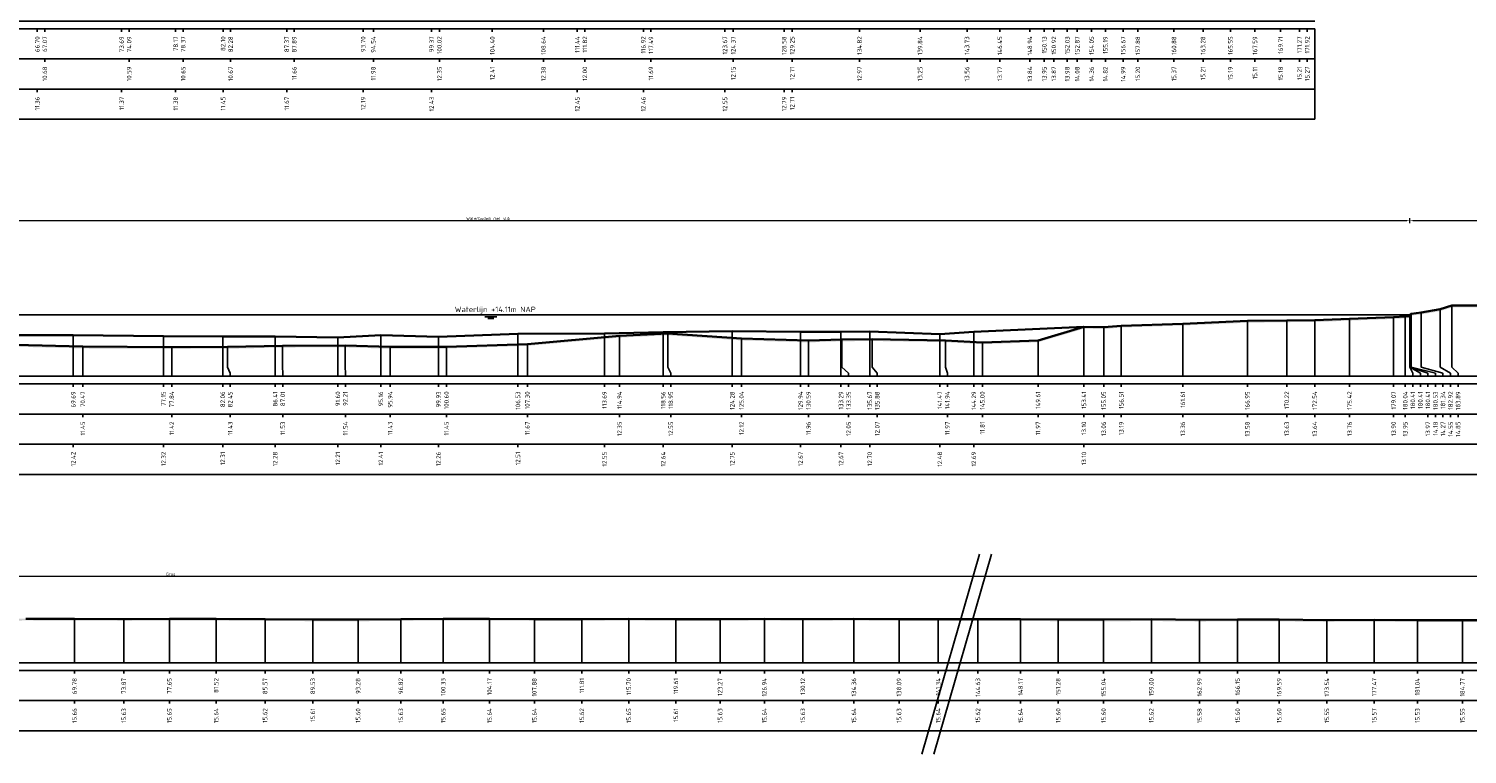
# Model space of a CAD drawing. Header units: metres. Extents: x 197883 to 206898, y 361907 to 364395.
# Tile 249 of 256: x 206576 to 206696, y 364258 to 364318. Entities that reach past the tile are written whole.
import ezdxf
from ezdxf.enums import TextEntityAlignment as Align

# ---------------------------------------------------------------- set-up
doc = ezdxf.new("R2010")
doc.units = ezdxf.units.M
doc.header["$PDMODE"] = 35
doc.header["$PDSIZE"] = 0.075
for name, color, linetype, lineweight in [('X-ME-AL-PROFIEL_BOVENKANT SLIB-GD', 42, 'Continuous', 35), ('X-ME-AL-PROFIEL_HUIDIG MAAIVELD-GD', 252, 'Continuous', 0), ('X-XX-AL-DETAIL1-M', 7, 'Continuous', 18), ('X-XX-AL-DWARSPROFIEL_PROFIELLIJN MAAIVELD-GD', 8, 'Continuous', 35), ('X-XX-AL-NAP-T18', 7, 'Continuous', 18), ('X-XX-AL-TEKENBLAD_KADER_AFSNIJMARKERING-G', 7, 'Continuous', 25)]:
    doc.layers.add(name, color=color, linetype=linetype, lineweight=lineweight)
doc.layers.add('X-ME-AL-PROFIEL_WATERLIJN-GD', color=150, linetype='Continuous')
doc.layers.add('X-ME-AL-PROFIELRASTER-S', color=7, linetype='Continuous')
doc.styles.add('NLCS-ISO', font='NLCS-ISO.ttf', dxfattribs={"height": 1.8})
doc.styles.add('NLCS-ISO-ANNOTATIVE-T18', font='NLCS-ISO.ttf', dxfattribs={"height": 1.8})
doc.styles.add('NLCS-ISO-M100-T25', font='NLCS-ISO.ttf', dxfattribs={"height": 0.25})
doc.dimstyles.new('NLCS-M100-T25-PIJL_L2_H1', dxfattribs={"dimscale": 0.1, "dimtxt": 2.5, "dimasz": 2.5, "dimexe": 2, "dimexo": 2, "dimgap": 0.7, "dimtad": 1, "dimzin": 0, "dimdsep": 46, "dimtxsty": 'NLCS-ISO-M100-T25', "dimcen": 0, "dimdle": 2, "dimclrd": 256, "dimclre": 256, "dimclrt": 256, "dimadec": 1, "dimazin": 0, "dimtfac": 1, "dimtdec": 3, "dimtofl": 0, "dimtmove": 0, "dimatfit": 3, "dimfxl": 2, "dimfxlon": 1, "dimtfillclr": 256, "dimtolj": 1, "dimtzin": 0, "dimlwd": -1, "dimlwe": -1, "dimarcsym": 0})

# ---------------------------------------------------------------- blocks, each defined once
blk = doc.blocks.new('SAL-PROFIELRASTER_BALK_EIND1-D')
at = {"color": 0, "linetype": 'ByBlock', "lineweight": -2}
blk.add_line((1, -12.5), (1, -2.5), dxfattribs=at)
at = {"color": 0, "linetype": 'ByBlock', "lineweight": -2, "flags": 128}
for points in [[(0, 0), (1, 0)], [(0, -2.5), (1, -2.5)], [(0, -12.5), (1, -12.5)]]:
    blk.add_lwpolyline(points, dxfattribs=at)
blk = doc.blocks.new('SAL-PROFIELRASTER_BALK_EIND2-D')
at = {"color": 0, "linetype": 'ByBlock', "lineweight": -2}
for p, q in [((1, -2.5), (1, -12.5)), ((1, -12.5), (0, -12.5))]:
    blk.add_line(p, q, dxfattribs=at)
blk = doc.blocks.new('SAL-PROFIELRASTER_BALK_DATA-D')
at = {"color": 0, "linetype": 'ByBlock', "lineweight": -2}
blk.add_lwpolyline([(0, -3.5), (0, -2.5)], dxfattribs=at)
at = {"color": 0, "linetype": 'ByBlock', "lineweight": -2, "style": 'NLCS-ISO-ANNOTATIVE-T18'}
blk.add_attdef('GETAL', text='', height=1.5, rotation=90, dxfattribs=at).set_placement((0.75, -5), align=Align.RIGHT)
blk = doc.blocks.new('SAL-PROFIELRASTER_AANHAAL-D')
at = {"color": 9, "linetype": 'ByBlock', "lineweight": -2, "flags": 128}
blk.add_lwpolyline([(0, 1), (0, 0)], dxfattribs=at)
blk = doc.blocks.new('SAL-PROFIELRASTER_AANHAAL_STAGGER-D')
at = {"color": 9, "linetype": 'ByBlock', "lineweight": -2, "flags": 128}
for points in [[(0, 0), (0, -0.25)], [(0, -0.25), (1, -0.75)], [(1, -0.75), (1, -1)]]:
    blk.add_lwpolyline(points, dxfattribs=at)
blk = doc.blocks.new('*D164')
at = {"layer": 'Defpoints', "color": 0, "transparency": 16777216}
for p in [(206510.45, 364272.93), (206510.45, 364265.77), (206785.28, 364265.77)]:
    blk.add_point(p, dxfattribs=at)
at = {"layer": 'X-XX-AL-DETAIL1-M', "color": 253, "transparency": 16777216}
for p, q in [((206510.45, 364272.73), (206510.45, 364273.13)), ((206785.03, 364272.93), (206510.7, 364272.93)), ((206785.28, 364272.73), (206785.28, 364273.13))]:
    blk.add_line(p, q, dxfattribs=at)
for points in [[(206510.7, 364272.97), (206510.7, 364272.89), (206510.45, 364272.93)], [(206785.03, 364272.97), (206785.03, 364272.89), (206785.28, 364272.93)]]:
    blk.add_solid(points, dxfattribs=at)
at = {"layer": 'X-XX-AL-DETAIL1-M', "color": 253, "transparency": 16777216, "insert": (206588.2, 364273.13), "char_height": 0.25, "attachment_point": 5, "style": 'NLCS-ISO-M100-T25'}
blk.add_mtext('\\A1;Gras', dxfattribs=at)
blk = doc.blocks.new('*D134')
at = {"layer": 'Defpoints', "color": 0, "transparency": 16777216}
for p in [(206538.14, 364302.4), (206538.14, 364294.6), (206690.86, 364294.61)]:
    blk.add_point(p, dxfattribs=at)
at = {"layer": 'X-XX-AL-DETAIL1-M', "color": 253, "transparency": 16777216}
for p, q in [((206538.14, 364302.2), (206538.14, 364302.6)), ((206690.61, 364302.4), (206538.39, 364302.4)), ((206690.86, 364302.2), (206690.86, 364302.6))]:
    blk.add_line(p, q, dxfattribs=at)
for points in [[(206538.39, 364302.44), (206538.39, 364302.36), (206538.14, 364302.4)], [(206690.61, 364302.44), (206690.61, 364302.36), (206690.86, 364302.4)]]:
    blk.add_solid(points, dxfattribs=at)
at = {"layer": 'X-XX-AL-DETAIL1-M', "color": 253, "transparency": 16777216, "insert": (206614.5, 364302.59), "char_height": 0.25, "attachment_point": 5, "style": 'NLCS-ISO-M100-T25'}
blk.add_mtext('\\A1;Waterbodem met slib', dxfattribs=at)
blk = doc.blocks.new('*D135')
at = {"layer": 'Defpoints', "color": 0, "transparency": 16777216}
for p in [(206690.86, 364302.4), (206690.86, 364294.61), (206716.37, 364289.52)]:
    blk.add_point(p, dxfattribs=at)
at = {"layer": 'X-XX-AL-DETAIL1-M', "color": 253, "transparency": 16777216}
for p, q in [((206690.86, 364302.2), (206690.86, 364302.6)), ((206716.12, 364302.4), (206691.11, 364302.4)), ((206716.37, 364302.2), (206716.37, 364302.6))]:
    blk.add_line(p, q, dxfattribs=at)
for points in [[(206691.11, 364302.44), (206691.11, 364302.36), (206690.86, 364302.4)], [(206716.12, 364302.44), (206716.12, 364302.36), (206716.37, 364302.4)]]:
    blk.add_solid(points, dxfattribs=at)
at = {"layer": 'X-XX-AL-DETAIL1-M', "color": 253, "transparency": 16777216, "insert": (206703.61, 364302.59), "char_height": 0.25, "attachment_point": 5, "style": 'NLCS-ISO-M100-T25'}
blk.add_mtext('\\A1;Gras', dxfattribs=at)

msp = doc.modelspace()

# ---------------------------------------------------------------- hatches: boundary and pattern name
at = {"layer": 'X-ME-AL-PROFIEL_HUIDIG MAAIVELD-GD'}
h = msp.add_hatch(dxfattribs=at)
h.set_pattern_fill('AGR-MAAIVELD', color=256, scale=0.05, pattern_type=2)
h.set_pattern_definition([(45, (727.34746, 70.3239), (-0.25000007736, 0.25000007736), []), (45, (727.31174, 70.3596), (0, 0.50000015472), [0.3535535, -0.3535535]), (45, (727.27603, 70.39532), (0, 0.50000015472), [0.3535535, -0.3535535]), (45, (727.2398, 70.43153), (0, 0.50000015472), [0.3535535, -0.3535535]), (45, (727.2046, 70.46675), (0, 0.50000015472), [0.3535535, -0.3535535]), (45, (727.1689, 70.50246), (0, 0.50000015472), [0.3535535, -0.3535535]), (45, (727.13317, 70.53818), (0, 0.50000015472), [0.3535535, -0.3535535]), (315, (727.34746, 70.3239), (0.25000007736, 0.25000007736), []), (315, (727.38317, 70.3596), (0.50000015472, -1e-16), [0.3535535, -0.3535535]), (315, (727.4189, 70.39532), (0.50000015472, -1e-16), [0.3535535, -0.3535535]), (315, (727.4551, 70.43153), (0.50000015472, -1e-16), [0.3535535, -0.3535535]), (315, (727.4903, 70.46675), (0.50000015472, -1e-16), [0.3535535, -0.3535535]), (315, (727.52603, 70.50246), (0.50000015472, -1e-16), [0.3535535, -0.3535535]), (315, (727.56174, 70.53818), (0.50000015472, -1e-16), [0.3535535, -0.3535535])])
h.paths.add_polyline_path([(206716.365, 364297.821), (206714.645, 364297.465), (206712.909, 364297.003), (206711.049, 364296.601), (206709.266, 364296.431), (206707.332, 364296.439), (206704.981, 364296.283), (206703.02, 364295.887), (206700.804, 364295.826), (206698.617, 364295.718), (206696.66, 364295.382), (206694.338, 364295.366), (206693.37, 364295.066), (206691.79, 364294.788), (206690.973, 364294.698), (206690.861, 364294.609), (206690.855, 364294.49), (206690.484, 364294.47), (206689.522, 364294.417), (206685.869, 364294.278), (206682.985, 364294.154), (206680.664, 364294.147), (206677.401, 364294.1), (206672.054, 364293.873), (206666.959, 364293.704), (206665.498, 364293.575), (206663.861, 364293.613), (206660.062, 364292.484), (206655.448, 364292.321), (206652.392, 364292.489), (206646.324, 364292.589), (206643.8, 364292.563), (206641.041, 364292.471), (206635.491, 364292.636), (206629.399, 364293.064), (206625.385, 364292.868), (206617.75, 364292.187), (206611.047, 364291.966), (206606.383, 364291.947), (206602.659, 364292.059), (206597.454, 364292.047), (206592.9, 364291.945), (206588.29, 364291.936), (206580.921, 364291.969), (206575.281, 364292.117), (206571.441, 364292.223), (206566.618, 364292.337), (206560.548, 364292.626), (206555.357, 364293.02), (206549.713, 364293.098), (206546.404, 364293.383), (206543.581, 364293.567), (206540.879, 364293.957), (206539.114, 364294.23), (206538.483, 364294.409), (206538.136, 364294.603), (206537.783, 364294.726), (206536.788, 364294.899), (206535.593, 364295.352), (206534.815, 364295.845), (206534.068, 364295.954), (206532.142, 364295.983), (206529.878, 364295.969), (206527.688, 364295.99), (206525.421, 364296.01), (206522.945, 364296.052), (206520.901, 364296.03), (206518.493, 364296.09), (206516.315, 364296.134), (206514.351, 364296.163), (206512.176, 364296.205), (206510.448, 364296.232), (206510.448, 364296.082), (206512.176, 364296.055), (206514.351, 364296.013), (206516.315, 364295.984), (206518.493, 364295.94), (206520.901, 364295.88), (206522.945, 364295.902), (206525.421, 364295.86), (206527.688, 364295.84), (206529.878, 364295.819), (206532.142, 364295.833), (206534.068, 364295.804), (206534.815, 364295.695), (206535.593, 364295.202), (206536.788, 364294.749), (206537.783, 364294.576), (206538.136, 364294.453), (206538.483, 364294.259), (206539.114, 364294.08), (206540.879, 364293.807), (206543.581, 364293.417), (206546.404, 364293.233), (206549.713, 364292.948), (206555.357, 364292.87), (206560.548, 364292.476), (206566.618, 364292.187), (206571.441, 364292.073), (206575.281, 364291.967), (206580.921, 364291.819), (206588.29, 364291.786), (206592.9, 364291.795), (206597.454, 364291.897), (206602.659, 364291.909), (206606.383, 364291.797), (206611.047, 364291.816), (206617.75, 364292.037), (206625.385, 364292.718), (206629.399, 364292.914), (206635.491, 364292.486), (206641.041, 364292.321), (206643.8, 364292.413), (206646.324, 364292.439), (206652.392, 364292.339), (206655.448, 364292.171), (206660.062, 364292.334), (206663.861, 364293.463), (206665.498, 364293.425), (206666.959, 364293.554), (206672.054, 364293.723), (206677.401, 364293.95), (206680.664, 364293.997), (206682.985, 364294.004), (206685.869, 364294.128), (206689.522, 364294.267), (206690.484, 364294.32), (206690.855, 364294.34), (206690.861, 364294.459), (206690.973, 364294.548), (206691.79, 364294.638), (206693.37, 364294.916), (206694.338, 364295.216), (206696.66, 364295.232), (206698.617, 364295.568), (206700.804, 364295.676), (206703.02, 364295.737), (206704.981, 364296.133), (206707.332, 364296.289), (206709.266, 364296.281), (206711.049, 364296.451), (206712.909, 364296.853), (206714.645, 364297.315), (206716.365, 364297.671)])
h = msp.add_hatch(dxfattribs=at)
h.set_pattern_fill('AGR-MAAIVELD', color=256, scale=0.05, pattern_type=2)
h.set_pattern_definition([(45, (722.6416, 88.7381), (-0.25000007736, 0.25000007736), []), (45, (722.6059, 88.7738), (0, 0.50000015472), [0.3535535, -0.3535535]), (45, (722.57017, 88.8095), (0, 0.50000015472), [0.3535535, -0.3535535]), (45, (722.53396, 88.84573), (0, 0.50000015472), [0.3535535, -0.3535535]), (45, (722.49874, 88.88094), (0, 0.50000015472), [0.3535535, -0.3535535]), (45, (722.46303, 88.91666), (0, 0.50000015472), [0.3535535, -0.3535535]), (45, (722.4273, 88.95237), (0, 0.50000015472), [0.3535535, -0.3535535]), (315, (722.6416, 88.7381), (0.25000007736, 0.25000007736), []), (315, (722.6773, 88.7738), (0.50000015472, -1e-16), [0.3535535, -0.3535535]), (315, (722.71303, 88.8095), (0.50000015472, -1e-16), [0.3535535, -0.3535535]), (315, (722.74924, 88.84573), (0.50000015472, -1e-16), [0.3535535, -0.3535535]), (315, (722.78446, 88.88094), (0.50000015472, -1e-16), [0.3535535, -0.3535535]), (315, (722.82017, 88.91666), (0.50000015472, -1e-16), [0.3535535, -0.3535535]), (315, (722.8559, 88.95237), (0.50000015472, -1e-16), [0.3535535, -0.3535535])])
h.paths.add_polyline_path([(206785.283, 364268.278), (206785.283, 364268.128), (206783.344, 364268.105), (206781.489, 364268.32), (206779.615, 364268.658), (206777.227, 364268.776), (206774.153, 364268.958), (206770.82, 364269.111), (206767.738, 364269.136), (206764.555, 364269.116), (206761.372, 364269.09), (206758.269, 364269.101), (206754.793, 364269.095), (206751.035, 364269.07), (206747.449, 364269.075), (206743.954, 364269.035), (206740.743, 364269.038), (206737.489, 364268.974), (206734.364, 364269.008), (206730.643, 364268.996), (206727.544, 364268.99), (206724.123, 364269.026), (206720.407, 364269.029), (206717.08, 364269.044), (206713.897, 364269.036), (206710.328, 364269.062), (206706.7, 364269.084), (206702.753, 364269.102), (206698.862, 364269.151), (206695.218, 364269.175), (206691.487, 364269.154), (206687.914, 364269.196), (206683.989, 364269.172), (206680.037, 364269.219), (206676.596, 364269.225), (206673.441, 364269.199), (206669.448, 364269.241), (206665.488, 364269.218), (206661.731, 364269.223), (206658.615, 364269.26), (206655.081, 364269.241), (206651.79, 364269.259), (206648.542, 364269.248), (206644.807, 364269.264), (206640.572, 364269.251), (206637.388, 364269.264), (206633.716, 364269.249), (206630.054, 364269.233), (206626.15, 364269.272), (206622.262, 364269.246), (206618.33, 364269.258), (206614.615, 364269.263), (206610.78, 364269.272), (206607.265, 364269.253), (206603.726, 364269.223), (206599.973, 364269.229), (206596.019, 364269.241), (206591.968, 364269.265), (206588.094, 364269.275), (206584.314, 364269.255), (206580.233, 364269.282), (206576.202, 364269.287), (206572.272, 364269.277), (206568.363, 364269.27), (206564.877, 364269.256), (206561.234, 364269.259), (206557.412, 364269.276), (206553.485, 364269.262), (206549.661, 364269.268), (206545.591, 364269.245), (206541.877, 364269.212), (206538.063, 364269.219), (206534.752, 364269.226), (206531.619, 364269.255), (206527.679, 364269.35), (206524.36, 364269.377), (206520.373, 364269.492), (206516.769, 364269.213), (206512.998, 364268.859), (206510.448, 364268.71), (206510.448, 364268.86), (206512.998, 364269.009), (206516.769, 364269.363), (206520.373, 364269.642), (206524.36, 364269.527), (206527.679, 364269.5), (206531.619, 364269.405), (206534.752, 364269.376), (206538.063, 364269.369), (206541.877, 364269.362), (206545.591, 364269.395), (206549.661, 364269.418), (206553.485, 364269.412), (206557.412, 364269.426), (206561.234, 364269.409), (206564.877, 364269.406), (206568.363, 364269.42), (206572.272, 364269.427), (206576.202, 364269.437), (206580.233, 364269.432), (206584.314, 364269.405), (206588.094, 364269.425), (206591.968, 364269.415), (206596.019, 364269.391), (206599.973, 364269.379), (206603.726, 364269.373), (206607.265, 364269.403), (206610.78, 364269.422), (206614.615, 364269.413), (206618.33, 364269.408), (206622.262, 364269.396), (206626.15, 364269.422), (206630.054, 364269.383), (206633.716, 364269.399), (206637.388, 364269.414), (206640.572, 364269.401), (206644.807, 364269.414), (206648.542, 364269.398), (206651.79, 364269.409), (206655.081, 364269.391), (206658.615, 364269.41), (206661.731, 364269.373), (206665.488, 364269.368), (206669.448, 364269.391), (206673.441, 364269.349), (206676.596, 364269.375), (206680.037, 364269.369), (206683.989, 364269.322), (206687.914, 364269.346), (206691.487, 364269.304), (206695.218, 364269.325), (206698.862, 364269.301), (206702.753, 364269.252), (206706.7, 364269.234), (206710.328, 364269.212), (206713.897, 364269.186), (206717.08, 364269.194), (206720.407, 364269.179), (206724.123, 364269.176), (206727.544, 364269.14), (206730.643, 364269.146), (206734.364, 364269.158), (206737.489, 364269.124), (206740.743, 364269.188), (206743.954, 364269.185), (206747.449, 364269.225), (206751.035, 364269.22), (206754.793, 364269.245), (206758.269, 364269.251), (206761.372, 364269.24), (206764.555, 364269.266), (206767.738, 364269.286), (206770.82, 364269.261), (206774.153, 364269.108), (206777.227, 364268.926), (206779.615, 364268.808), (206781.489, 364268.47), (206783.344, 364268.255)])

# ---------------------------------------------------------------- linework, layer by layer
at = {"layer": 'X-ME-AL-PROFIEL_BOVENKANT SLIB-GD'}
msp.add_lwpolyline([(206574.924, 364292.922), (206580.134, 364292.934), (206587.602, 364292.837), (206592.512, 364292.823), (206596.86, 364292.797), (206602.048, 364292.722), (206605.609, 364292.929), (206610.382, 364292.775), (206616.974, 364293.021), (206624.141, 364293.062), (206629.007, 364293.159), (206634.73, 364293.265), (206640.388, 364293.19), (206643.736, 364293.19), (206646.117, 364293.215), (206651.923, 364292.997), (206654.738, 364293.207), (206663.861, 364293.613)], dxfattribs=at)
at = {"layer": 'X-ME-AL-PROFIEL_WATERLIJN-GD'}
for points in [[(206538.136, 364294.603), (206690.861, 364294.609)], [(206614.224, 364294.442), (206615.224, 364294.442)], [(206614.466, 364294.298), (206614.966, 364294.298)]]:
    msp.add_lwpolyline(points, dxfattribs=at)
at = {"layer": 'X-XX-AL-DWARSPROFIEL_PROFIELLIJN MAAIVELD-GD'}
for points in [[(206575.281, 364292.117), (206580.921, 364291.969), (206588.29, 364291.936), (206592.9, 364291.945), (206597.454, 364292.047), (206602.659, 364292.059), (206606.383, 364291.947), (206611.047, 364291.966), (206617.75, 364292.187), (206625.385, 364292.868), (206629.399, 364293.064), (206635.491, 364292.636), (206641.041, 364292.471), (206643.8, 364292.563), (206646.324, 364292.589), (206652.392, 364292.489), (206655.448, 364292.321), (206660.062, 364292.484), (206663.861, 364293.613), (206665.498, 364293.575), (206666.959, 364293.704), (206672.054, 364293.873), (206677.401, 364294.1), (206680.664, 364294.147), (206682.985, 364294.154), (206685.869, 364294.278), (206689.522, 364294.417), (206690.484, 364294.47), (206690.855, 364294.49), (206690.861, 364294.609), (206690.973, 364294.698), (206691.79, 364294.788), (206693.37, 364295.066), (206694.338, 364295.366), (206696.66, 364295.382)], [(206576.202, 364269.437), (206580.233, 364269.432), (206584.314, 364269.405), (206588.094, 364269.425), (206591.968, 364269.415), (206596.019, 364269.391), (206599.973, 364269.379), (206603.726, 364269.373), (206607.265, 364269.403), (206610.78, 364269.422), (206614.615, 364269.413), (206618.33, 364269.408), (206622.262, 364269.396), (206626.15, 364269.422), (206630.054, 364269.383), (206633.716, 364269.399), (206637.388, 364269.414), (206640.572, 364269.401), (206644.807, 364269.414), (206648.542, 364269.398), (206651.79, 364269.409), (206655.081, 364269.391), (206658.615, 364269.41), (206661.731, 364269.373), (206665.488, 364269.368), (206669.448, 364269.391), (206673.441, 364269.349), (206676.596, 364269.375), (206680.037, 364269.369), (206683.989, 364269.322), (206687.914, 364269.346), (206691.487, 364269.304), (206695.218, 364269.325), (206698.862, 364269.301)]]:
    msp.add_lwpolyline(points, dxfattribs=at)
at = {"layer": 'X-XX-AL-TEKENBLAD_KADER_AFSNIJMARKERING-G'}
for points in [[(206655.224, 364274.77), (206650.439, 364258.209)], [(206656.205, 364274.77), (206651.42, 364258.209)]]:
    msp.add_lwpolyline(points, dxfattribs=at)

# ---------------------------------------------------------------- block references
at = {"layer": 'X-ME-AL-PROFIELRASTER-S', "yscale": 0.25}
for name, p, xscale, zscale in [('SAL-PROFIELRASTER_BALK_EIND1-D', (206510.448, 364318.925), 172.5433699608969, 172.5433699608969), ('SAL-PROFIELRASTER_BALK_EIND2-D', (206510.448, 364316.425), 172.5433699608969, 172.5433699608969), ('SAL-PROFIELRASTER_BALK_EIND2-D', (206510.448, 364313.925), 172.5433699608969, 172.5433699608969), ('SAL-PROFIELRASTER_BALK_EIND1-D', (206510.448, 364289.516), 206.5425505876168, 206.5425505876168), ('SAL-PROFIELRASTER_BALK_EIND2-D', (206510.448, 364287.016), 206.5425505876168, 206.5425505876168), ('SAL-PROFIELRASTER_BALK_EIND2-D', (206510.448, 364284.516), 206.5425505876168, 206.5425505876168), ('SAL-PROFIELRASTER_BALK_EIND1-D', (206510.448, 364265.773), 275.4599491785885, 275.4599491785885), ('SAL-PROFIELRASTER_BALK_EIND2-D', (206510.448, 364263.273), 275.4599491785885, 275.4599491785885)]:
    msp.add_blockref(name, p, dxfattribs=dict(at, xscale=xscale, zscale=zscale))
at = {"layer": 'X-ME-AL-PROFIELRASTER-S', "xscale": 0.25, "yscale": 0.25, "zscale": 0.25}
for p, values in [((206577.15, 364318.925), {'GETAL': '66.70'}), ((206577.775, 364318.925), {'GETAL': '67.07'}), ((206584.138, 364318.925), {'GETAL': '73.69'}), ((206584.763, 364318.925), {'GETAL': '74.09'}), ((206588.613, 364318.925), {'GETAL': '78.17'}), ((206589.238, 364318.925), {'GETAL': '78.37'}), ((206592.543, 364318.925), {'GETAL': '82.10'}), ((206593.168, 364318.925), {'GETAL': '82.28'}), ((206597.817, 364318.925), {'GETAL': '87.37'}), ((206598.442, 364318.925), {'GETAL': '87.89'}), ((206604.15, 364318.925), {'GETAL': '93.70'}), ((206604.992, 364318.925), {'GETAL': '94.54'}), ((206609.816, 364318.925), {'GETAL': '99.37'}), ((206610.466, 364318.925), {'GETAL': '100.02'}), ((206614.849, 364318.925), {'GETAL': '104.40'}), ((206619.083, 364318.925), {'GETAL': '108.64'}), ((206621.89, 364318.925), {'GETAL': '111.44'}), ((206622.515, 364318.925), {'GETAL': '111.82'}), ((206627.364, 364318.925), {'GETAL': '116.92'}), ((206627.989, 364318.925), {'GETAL': '117.49'}), ((206634.123, 364318.925), {'GETAL': '123.67'}), ((206634.815, 364318.925), {'GETAL': '124.37'}), ((206639.024, 364318.925), {'GETAL': '128.58'}), ((206639.697, 364318.925), {'GETAL': '129.25'}), ((206645.271, 364318.925), {'GETAL': '134.82'}), ((206650.285, 364318.925), {'GETAL': '139.84'}), ((206654.175, 364318.925), {'GETAL': '143.73'}), ((206656.897, 364318.925), {'GETAL': '146.45'}), ((206659.385, 364318.925), {'GETAL': '148.94'}), ((206660.581, 364318.925), {'GETAL': '150.13'}), ((206661.373, 364318.925), {'GETAL': '150.92'}), ((206662.482, 364318.925), {'GETAL': '152.03'}), ((206663.313, 364318.925), {'GETAL': '152.87'}), ((206663.313, 364318.925), {'GETAL': '152.87'}), ((206663.313, 364318.925), {'GETAL': '152.87'}), ((206663.313, 364318.925), {'GETAL': '152.87'}), ((206664.5, 364318.925), {'GETAL': '154.05'}), ((206665.639, 364318.925), {'GETAL': '155.19'}), ((206667.113, 364318.925), {'GETAL': '156.67'}), ((206668.327, 364318.925), {'GETAL': '157.88'}), ((206671.323, 364318.925), {'GETAL': '160.88'}), ((206673.729, 364318.925), {'GETAL': '163.28'}), ((206675.994, 364318.925), {'GETAL': '165.55'}), ((206678.033, 364318.925), {'GETAL': '167.59'}), ((206680.157, 364318.925), {'GETAL': '169.71'}), ((206681.72, 364318.925), {'GETAL': '171.27'}), ((206682.366, 364318.925), {'GETAL': '171.92'}), ((206577.775, 364316.425), {'GETAL': '10.68'}), ((206584.763, 364316.425), {'GETAL': '10.59'}), ((206589.238, 364316.425), {'GETAL': '10.65'}), ((206593.168, 364316.425), {'GETAL': '10.67'}), ((206598.442, 364316.425), {'GETAL': '11.66'}), ((206604.992, 364316.425), {'GETAL': '11.98'}), ((206610.466, 364316.425), {'GETAL': '12.35'}), ((206614.849, 364316.425), {'GETAL': '12.41'}), ((206619.083, 364316.425), {'GETAL': '12.38'}), ((206622.515, 364316.425), {'GETAL': '12.00'}), ((206627.989, 364316.425), {'GETAL': '11.69'}), ((206634.815, 364316.425), {'GETAL': '12.15'}), ((206639.697, 364316.425), {'GETAL': '12.71'}), ((206645.271, 364316.425), {'GETAL': '12.97'}), ((206650.285, 364316.425), {'GETAL': '13.25'}), ((206654.175, 364316.425), {'GETAL': '13.56'}), ((206656.897, 364316.425), {'GETAL': '13.77'}), ((206659.385, 364316.425), {'GETAL': '13.84'}), ((206660.581, 364316.425), {'GETAL': '13.95'}), ((206661.373, 364316.425), {'GETAL': '13.87'}), ((206662.482, 364316.425), {'GETAL': '13.98'}), ((206663.313, 364316.425), {'GETAL': '14.08'}), ((206663.313, 364316.425), {'GETAL': '14.08'}), ((206664.5, 364316.425), {'GETAL': '14.36'}), ((206665.639, 364316.425), {'GETAL': '14.82'}), ((206667.113, 364316.425), {'GETAL': '14.99'}), ((206668.327, 364316.425), {'GETAL': '15.20'}), ((206671.323, 364316.425), {'GETAL': '15.37'}), ((206673.729, 364316.425), {'GETAL': '15.21'}), ((206675.994, 364316.425), {'GETAL': '15.19'}), ((206678.033, 364316.425), {'GETAL': '15.11'}), ((206680.157, 364316.425), {'GETAL': '15.18'}), ((206681.72, 364316.425), {'GETAL': '15.21'}), ((206682.366, 364316.425), {'GETAL': '15.27'}), ((206577.15, 364313.925), {'GETAL': '11.36'}), ((206584.138, 364313.925), {'GETAL': '11.37'}), ((206588.613, 364313.925), {'GETAL': '11.38'}), ((206592.543, 364313.925), {'GETAL': '11.45'}), ((206597.817, 364313.925), {'GETAL': '11.67'}), ((206604.15, 364313.925), {'GETAL': '12.19'}), ((206609.816, 364313.925), {'GETAL': '12.43'}), ((206621.89, 364313.925), {'GETAL': '12.45'}), ((206627.364, 364313.925), {'GETAL': '12.46'}), ((206634.123, 364313.925), {'GETAL': '12.55'}), ((206639.024, 364313.925), {'GETAL': '12.79'}), ((206639.697, 364313.925), {'GETAL': '12.71'}), ((206580.134, 364289.516), {'GETAL': '69.69'}), ((206580.921, 364289.516), {'GETAL': '70.47'}), ((206587.602, 364289.516), {'GETAL': '77.15'}), ((206588.29, 364289.516), {'GETAL': '77.84'}), ((206592.512, 364289.516), {'GETAL': '82.06'}), ((206593.137, 364289.516), {'GETAL': '82.45'}), ((206596.86, 364289.516), {'GETAL': '86.41'}), ((206597.485, 364289.516), {'GETAL': '87.01'}), ((206602.048, 364289.516), {'GETAL': '91.60'}), ((206602.673, 364289.516), {'GETAL': '92.21'}), ((206605.609, 364289.516), {'GETAL': '95.16'}), ((206606.383, 364289.516), {'GETAL': '95.94'}), ((206610.382, 364289.516), {'GETAL': '99.93'}), ((206611.047, 364289.516), {'GETAL': '100.60'}), ((206616.974, 364289.516), {'GETAL': '106.53'}), ((206617.75, 364289.516), {'GETAL': '107.30'}), ((206624.141, 364289.516), {'GETAL': '113.69'}), ((206625.385, 364289.516), {'GETAL': '114.94'}), ((206629.007, 364289.516), {'GETAL': '118.56'}), ((206629.632, 364289.516), {'GETAL': '118.95'}), ((206634.73, 364289.516), {'GETAL': '124.28'}), ((206635.491, 364289.516), {'GETAL': '125.04'}), ((206640.388, 364289.516), {'GETAL': '129.94'}), ((206641.041, 364289.516), {'GETAL': '130.59'}), ((206643.736, 364289.516), {'GETAL': '133.29'}), ((206644.361, 364289.516), {'GETAL': '133.35'}), ((206646.117, 364289.516), {'GETAL': '135.67'}), ((206646.742, 364289.516), {'GETAL': '135.88'}), ((206651.923, 364289.516), {'GETAL': '141.47'}), ((206652.548, 364289.516), {'GETAL': '141.94'}), ((206654.738, 364289.516), {'GETAL': '144.29'}), ((206655.448, 364289.516), {'GETAL': '145.00'}), ((206660.062, 364289.516), {'GETAL': '149.61'}), ((206663.861, 364289.516), {'GETAL': '153.41'}), ((206663.861, 364289.516), {'GETAL': '153.41'}), ((206665.498, 364289.516), {'GETAL': '155.05'}), ((206666.959, 364289.516), {'GETAL': '156.51'}), ((206666.959, 364289.516), {'GETAL': '156.51'}), ((206672.054, 364289.516), {'GETAL': '161.61'}), ((206672.054, 364289.516), {'GETAL': '161.61'}), ((206677.401, 364289.516), {'GETAL': '166.95'}), ((206677.401, 364289.516), {'GETAL': '166.95'}), ((206680.664, 364289.516), {'GETAL': '170.22'}), ((206680.664, 364289.516), {'GETAL': '170.22'}), ((206682.985, 364289.516), {'GETAL': '172.54'}), ((206682.985, 364289.516), {'GETAL': '172.54'}), ((206685.869, 364289.516), {'GETAL': '175.42'}), ((206685.869, 364289.516), {'GETAL': '175.42'}), ((206689.522, 364289.516), {'GETAL': '179.07'}), ((206689.522, 364289.516), {'GETAL': '179.07'}), ((206690.484, 364289.516), {'GETAL': '180.04'}), ((206690.484, 364289.516), {'GETAL': '180.04'}), ((206691.109, 364289.516), {'GETAL': '180.41'}), ((206691.734, 364289.516), {'GETAL': '180.41'}), ((206692.359, 364289.516), {'GETAL': '180.41'}), ((206692.984, 364289.516), {'GETAL': '180.53'}), ((206693.609, 364289.516), {'GETAL': '181.34'}), ((206694.234, 364289.516), {'GETAL': '182.92'}), ((206694.859, 364289.516), {'GETAL': '183.89'}), ((206580.921, 364287.016), {'GETAL': '11.45'}), ((206588.29, 364287.016), {'GETAL': '11.42'}), ((206593.137, 364287.016), {'GETAL': '11.43'}), ((206597.485, 364287.016), {'GETAL': '11.53'}), ((206602.673, 364287.016), {'GETAL': '11.54'}), ((206606.383, 364287.016), {'GETAL': '11.43'}), ((206611.047, 364287.016), {'GETAL': '11.45'}), ((206617.75, 364287.016), {'GETAL': '11.67'}), ((206625.385, 364287.016), {'GETAL': '12.35'}), ((206629.632, 364287.016), {'GETAL': '12.55'}), ((206635.491, 364287.016), {'GETAL': '12.12'}), ((206641.041, 364287.016), {'GETAL': '11.96'}), ((206644.361, 364287.016), {'GETAL': '12.05'}), ((206646.742, 364287.016), {'GETAL': '12.07'}), ((206652.548, 364287.016), {'GETAL': '11.97'}), ((206655.448, 364287.016), {'GETAL': '11.81'}), ((206660.062, 364287.016), {'GETAL': '11.97'}), ((206663.861, 364287.016), {'GETAL': '13.10'}), ((206665.498, 364287.016), {'GETAL': '13.06'}), ((206666.959, 364287.016), {'GETAL': '13.19'}), ((206672.054, 364287.016), {'GETAL': '13.36'}), ((206677.401, 364287.016), {'GETAL': '13.58'}), ((206680.664, 364287.016), {'GETAL': '13.63'}), ((206682.985, 364287.016), {'GETAL': '13.64'}), ((206685.869, 364287.016), {'GETAL': '13.76'}), ((206689.522, 364287.016), {'GETAL': '13.90'}), ((206690.484, 364287.016), {'GETAL': '13.95'}), ((206692.359, 364287.016), {'GETAL': '13.97'}), ((206692.984, 364287.016), {'GETAL': '14.18'}), ((206693.609, 364287.016), {'GETAL': '14.27'}), ((206694.234, 364287.016), {'GETAL': '14.55'}), ((206694.859, 364287.016), {'GETAL': '14.85'}), ((206580.134, 364284.516), {'GETAL': '12.42'}), ((206587.602, 364284.516), {'GETAL': '12.32'}), ((206592.512, 364284.516), {'GETAL': '12.31'}), ((206596.86, 364284.516), {'GETAL': '12.28'}), ((206602.048, 364284.516), {'GETAL': '12.21'}), ((206605.609, 364284.516), {'GETAL': '12.41'}), ((206610.382, 364284.516), {'GETAL': '12.26'}), ((206616.974, 364284.516), {'GETAL': '12.51'}), ((206624.141, 364284.516), {'GETAL': '12.55'}), ((206629.007, 364284.516), {'GETAL': '12.64'}), ((206634.73, 364284.516), {'GETAL': '12.75'}), ((206640.388, 364284.516), {'GETAL': '12.67'}), ((206643.736, 364284.516), {'GETAL': '12.67'}), ((206646.117, 364284.516), {'GETAL': '12.70'}), ((206651.923, 364284.516), {'GETAL': '12.48'}), ((206654.738, 364284.516), {'GETAL': '12.69'}), ((206663.861, 364284.516), {'GETAL': '13.10'}), ((206580.233, 364265.773), {'GETAL': '69.78'}), ((206584.314, 364265.773), {'GETAL': '73.87'}), ((206588.094, 364265.773), {'GETAL': '77.65'}), ((206591.968, 364265.773), {'GETAL': '81.52'}), ((206596.019, 364265.773), {'GETAL': '85.57'}), ((206599.973, 364265.773), {'GETAL': '89.53'}), ((206603.726, 364265.773), {'GETAL': '93.28'}), ((206607.265, 364265.773), {'GETAL': '96.82'}), ((206610.78, 364265.773), {'GETAL': '100.33'}), ((206614.615, 364265.773), {'GETAL': '104.17'}), ((206618.33, 364265.773), {'GETAL': '107.88'}), ((206622.262, 364265.773), {'GETAL': '111.81'}), ((206626.15, 364265.773), {'GETAL': '115.70'}), ((206630.054, 364265.773), {'GETAL': '119.61'}), ((206633.716, 364265.773), {'GETAL': '123.27'}), ((206637.388, 364265.773), {'GETAL': '126.94'}), ((206640.572, 364265.773), {'GETAL': '130.12'}), ((206644.807, 364265.773), {'GETAL': '134.36'}), ((206648.542, 364265.773), {'GETAL': '138.09'}), ((206651.79, 364265.773), {'GETAL': '141.34'}), ((206655.081, 364265.773), {'GETAL': '144.63'}), ((206658.615, 364265.773), {'GETAL': '148.17'}), ((206661.731, 364265.773), {'GETAL': '151.28'}), ((206665.488, 364265.773), {'GETAL': '155.04'}), ((206669.448, 364265.773), {'GETAL': '159.00'}), ((206673.441, 364265.773), {'GETAL': '162.99'}), ((206676.596, 364265.773), {'GETAL': '166.15'}), ((206680.037, 364265.773), {'GETAL': '169.59'}), ((206683.989, 364265.773), {'GETAL': '173.54'}), ((206687.914, 364265.773), {'GETAL': '177.47'}), ((206691.487, 364265.773), {'GETAL': '181.04'}), ((206695.218, 364265.773), {'GETAL': '184.77'}), ((206580.233, 364263.273), {'GETAL': '15.66'}), ((206584.314, 364263.273), {'GETAL': '15.63'}), ((206588.094, 364263.273), {'GETAL': '15.65'}), ((206591.968, 364263.273), {'GETAL': '15.64'}), ((206596.019, 364263.273), {'GETAL': '15.62'}), ((206599.973, 364263.273), {'GETAL': '15.61'}), ((206603.726, 364263.273), {'GETAL': '15.60'}), ((206607.265, 364263.273), {'GETAL': '15.63'}), ((206610.78, 364263.273), {'GETAL': '15.65'}), ((206614.615, 364263.273), {'GETAL': '15.64'}), ((206618.33, 364263.273), {'GETAL': '15.64'}), ((206622.262, 364263.273), {'GETAL': '15.62'}), ((206626.15, 364263.273), {'GETAL': '15.65'}), ((206630.054, 364263.273), {'GETAL': '15.61'}), ((206633.716, 364263.273), {'GETAL': '15.63'}), ((206637.388, 364263.273), {'GETAL': '15.64'}), ((206640.572, 364263.273), {'GETAL': '15.63'}), ((206644.807, 364263.273), {'GETAL': '15.64'}), ((206648.542, 364263.273), {'GETAL': '15.63'}), ((206651.79, 364263.273), {'GETAL': '15.64'}), ((206655.081, 364263.273), {'GETAL': '15.62'}), ((206658.615, 364263.273), {'GETAL': '15.64'}), ((206661.731, 364263.273), {'GETAL': '15.60'}), ((206665.488, 364263.273), {'GETAL': '15.60'}), ((206669.448, 364263.273), {'GETAL': '15.62'}), ((206673.441, 364263.273), {'GETAL': '15.58'}), ((206676.596, 364263.273), {'GETAL': '15.60'}), ((206680.037, 364263.273), {'GETAL': '15.60'}), ((206683.989, 364263.273), {'GETAL': '15.55'}), ((206687.914, 364263.273), {'GETAL': '15.57'}), ((206691.487, 364263.273), {'GETAL': '15.53'}), ((206695.218, 364263.273), {'GETAL': '15.55'})]:
    msp.add_blockref('SAL-PROFIELRASTER_BALK_DATA-D', p, dxfattribs=at).add_auto_attribs(values)
at = {"layer": 'X-ME-AL-PROFIELRASTER-S'}
for p, yscale in [((206693.37, 364290.516), 4.550000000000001), ((206694.338, 364290.516), 4.85), ((206672.054, 364289.516), 4.356999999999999), ((206672.054, 364289.516), 4.356999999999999), ((206677.401, 364289.516), 4.584), ((206677.401, 364289.516), 4.584), ((206680.664, 364289.516), 4.631), ((206680.664, 364289.516), 4.631), ((206682.985, 364289.516), 4.638), ((206682.985, 364289.516), 4.638), ((206685.869, 364289.516), 4.762), ((206685.869, 364289.516), 4.762), ((206689.522, 364289.516), 4.901), ((206689.522, 364289.516), 4.901), ((206690.484, 364289.516), 4.954000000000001), ((206690.484, 364289.516), 4.954000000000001), ((206690.855, 364290.516), 3.974), ((206690.855, 364290.516), 3.974), ((206690.861, 364290.516), 4.093), ((206690.973, 364290.516), 4.182), ((206691.79, 364290.516), 4.272), ((206580.134, 364289.516), 3.417999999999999), ((206587.602, 364289.516), 3.321), ((206592.512, 364289.516), 3.307), ((206596.86, 364289.516), 3.281000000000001), ((206602.048, 364289.516), 3.206), ((206605.609, 364289.516), 3.413), ((206610.382, 364289.516), 3.259), ((206616.974, 364289.516), 3.505000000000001), ((206624.141, 364289.516), 3.545999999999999), ((206625.385, 364289.516), 3.352), ((206629.007, 364289.516), 3.643000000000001), ((206629.399, 364290.516), 2.548), ((206634.73, 364289.516), 3.749000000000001), ((206635.491, 364289.516), 3.119999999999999), ((206640.388, 364289.516), 3.673999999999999), ((206643.736, 364289.516), 3.673999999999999), ((206646.117, 364289.516), 3.699), ((206651.923, 364289.516), 3.481), ((206654.738, 364289.516), 3.691000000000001), ((206663.861, 364289.516), 4.097), ((206663.861, 364289.516), 4.097), ((206665.498, 364289.516), 4.058999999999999), ((206666.959, 364289.516), 4.188000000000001), ((206666.959, 364289.516), 4.188000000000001), ((206580.921, 364289.516), 2.452999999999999), ((206588.29, 364289.516), 2.42), ((206592.9, 364290.516), 1.429), ((206597.454, 364290.516), 1.531000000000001), ((206602.659, 364290.516), 1.542999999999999), ((206606.383, 364289.516), 2.430999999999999), ((206611.047, 364289.516), 2.449999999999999), ((206617.75, 364289.516), 2.670999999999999), ((206641.041, 364289.516), 2.955), ((206643.8, 364290.516), 2.047000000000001), ((206646.324, 364290.516), 2.073), ((206652.392, 364290.516), 1.973000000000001), ((206655.448, 364289.516), 2.805), ((206660.062, 364289.516), 2.968), ((206580.233, 364265.773), 3.659000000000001), ((206584.314, 364265.773), 3.632), ((206588.094, 364265.773), 3.651999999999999), ((206591.968, 364265.773), 3.641999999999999), ((206596.019, 364265.773), 3.618), ((206599.973, 364265.773), 3.606), ((206603.726, 364265.773), 3.6), ((206607.265, 364265.773), 3.630000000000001), ((206610.78, 364265.773), 3.648999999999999), ((206614.615, 364265.773), 3.640000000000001), ((206618.33, 364265.773), 3.635), ((206622.262, 364265.773), 3.622999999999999), ((206626.15, 364265.773), 3.648999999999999), ((206630.054, 364265.773), 3.609999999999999), ((206633.716, 364265.773), 3.625999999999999), ((206637.388, 364265.773), 3.641), ((206640.572, 364265.773), 3.628), ((206644.807, 364265.773), 3.641), ((206648.542, 364265.773), 3.625), ((206651.79, 364265.773), 3.635999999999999), ((206655.081, 364265.773), 3.618), ((206658.615, 364265.773), 3.637), ((206661.731, 364265.773), 3.6), ((206665.488, 364265.773), 3.595000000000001), ((206669.448, 364265.773), 3.618), ((206673.441, 364265.773), 3.576000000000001), ((206676.596, 364265.773), 3.602), ((206680.037, 364265.773), 3.596), ((206683.989, 364265.773), 3.548999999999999), ((206687.914, 364265.773), 3.573), ((206691.487, 364265.773), 3.531000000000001), ((206695.218, 364265.773), 3.552)]:
    msp.add_blockref('SAL-PROFIELRASTER_AANHAAL-D', p, dxfattribs=dict(at, yscale=yscale))
for p, xscale, zscale in [((206592.9, 364290.516), 0.2373982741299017, 0.2373982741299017), ((206597.454, 364290.516), 0.03100876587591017, 0.03100876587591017), ((206602.659, 364290.516), 0.01396431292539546, 0.01396431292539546), ((206629.399, 364290.516), 0.2330420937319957, 0.2330420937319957), ((206643.8, 364290.516), 0.5618069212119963, 0.5618069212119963), ((206646.324, 364290.516), 0.4182198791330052, 0.4182198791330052), ((206652.392, 364290.516), 0.1554625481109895, 0.1554625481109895), ((206690.855, 364290.516), 0.254234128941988, 0.254234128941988), ((206690.855, 364290.516), 1.504234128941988, 1.504234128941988), ((206690.861, 364290.516), 0.8738128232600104, 0.8738128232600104), ((206690.973, 364290.516), 2.011530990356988, 2.011530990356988), ((206691.79, 364290.516), 1.819357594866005, 1.819357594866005), ((206693.37, 364290.516), 0.8647736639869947, 0.8647736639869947), ((206694.338, 364290.516), 0.5216322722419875, 0.5216322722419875)]:
    msp.add_blockref('SAL-PROFIELRASTER_AANHAAL_STAGGER-D', p, dxfattribs=dict(at, xscale=xscale, zscale=zscale))

# ---------------------------------------------------------------- texts
at = {"layer": 'X-XX-AL-NAP-T18', "color": 10, "insert": (206611.736, 364294.695), "char_height": 0.45, "width": 15.43377, "attachment_point": 7, "style": 'NLCS-ISO'}
msp.add_mtext('Waterlijn +14.11m NAP', dxfattribs=at)

# ---------------------------------------------------------------- dimensions: what is measured, and where the dimension line sits
at = {"layer": 'X-XX-AL-DETAIL1-M', "color": 253}
for base, p1, p2, text, picture, middle in [((206538.136, 364302.4), (206690.861, 364294.609), (206538.136, 364294.603), 'Waterbodem met slib', '*D134', (206614.499, 364302.4)), ((206690.861, 364302.4), (206716.365, 364289.516), (206690.861, 364294.609), 'Gras', '*D135', (206703.613, 364302.4)), ((206510.448, 364272.932), (206785.283, 364265.773), (206510.448, 364265.773), 'Gras', '*D164', (206588.2, 364272.932))]:
    dim = msp.add_linear_dim(base=base, p1=p1, p2=p2, text=text, dimstyle='NLCS-M100-T25-PIJL_L2_H1', override={"dimclrd": 253, "dimclre": 253, "dimclrt": 253}, dxfattribs=at)
    dim.commit()
    dim.dimension.update_dxf_attribs({"geometry": picture, "text_midpoint": middle, "dimtype": 160})

doc.saveas('drawing.dxf')
